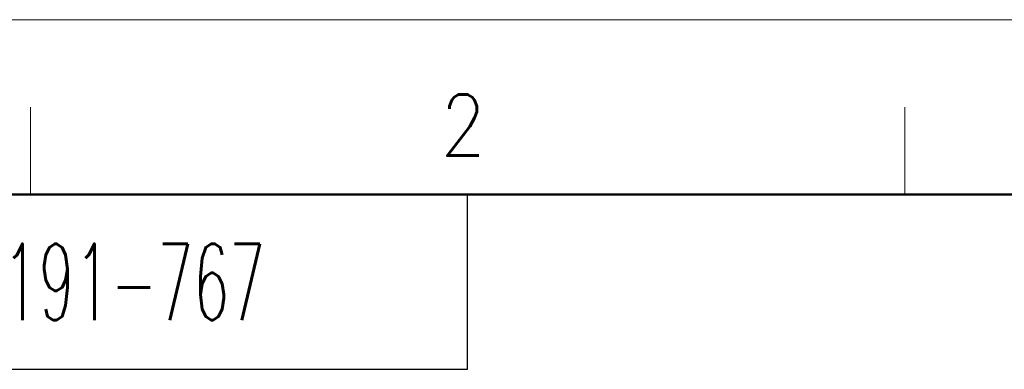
# Model space of a CAD drawing. Header units: millimetres. Extents: x 0 to 1076, y 0 to 742.
# Tile 79 of 127: x 148 to 289, y 692 to 742. Entities that reach past the tile are written whole.
import ezdxf

# ---------------------------------------------------------------- set-up
doc = ezdxf.new("R2010")
doc.units = ezdxf.units.MM
doc.header["$LTSCALE"] = 0.454724
doc.layers.add('NoLayerName_001', color=7, linetype='Continuous')
doc.styles.get("Standard").update_dxf_attribs({"font": 'txt', "bigfont": 'extfont2'})

# ---------------------------------------------------------------- blocks, each defined once
blk = doc.blocks.new('JZB_0006')
at = {"layer": 'NoLayerName_001', "color": 3, "lineweight": 13, "insert": (11.99, 2.18), "char_height": 4.36, "attachment_point": 5}
blk.add_mtext('\\A1;\\W0.5500;900-191-767', dxfattribs=at)

msp = doc.modelspace()

# ---------------------------------------------------------------- linework, layer by layer
at = {"layer": 'NoLayerName_001', "color": 7, "linetype": 'Continuous', "lineweight": 13}
msp.add_line((0, 742.5), (1050, 742.5), dxfattribs=at)
at = {"layer": 'NoLayerName_001', "color": 2, "linetype": 'Continuous', "lineweight": 13}
for p, q in [((150, 730), (150, 717.5)), ((275, 717.5), (275, 730))]:
    msp.add_line(p, q, dxfattribs=at)
at = {"layer": 'NoLayerName_001', "color": 7, "linetype": 'Continuous', "lineweight": 50}
msp.add_line((62.5, 717.5), (1025, 717.5), dxfattribs=at)
at = {"layer": 'NoLayerName_001', "color": 7, "linetype": 'Continuous', "lineweight": 25}
for p, q in [((212.5, 692.5), (212.5, 717.5)), ((62.5, 692.5), (212.5, 692.5))]:
    msp.add_line(p, q, dxfattribs=at)

# ---------------------------------------------------------------- block references
at = {"layer": 'NoLayerName_001', "xscale": 2.5, "yscale": 2.5, "zscale": 2.5}
msp.add_blockref('JZB_0006', (123.774996, 699.550018), dxfattribs=at)

# ---------------------------------------------------------------- texts
at = {"layer": 'NoLayerName_001', "color": 2, "lineweight": 13, "insert": (208.631185, 723.06516), "char_height": 8.75, "attachment_point": 7}
msp.add_mtext('\\A1;\\W0.8600;2', dxfattribs=at)

doc.saveas('drawing.dxf')
